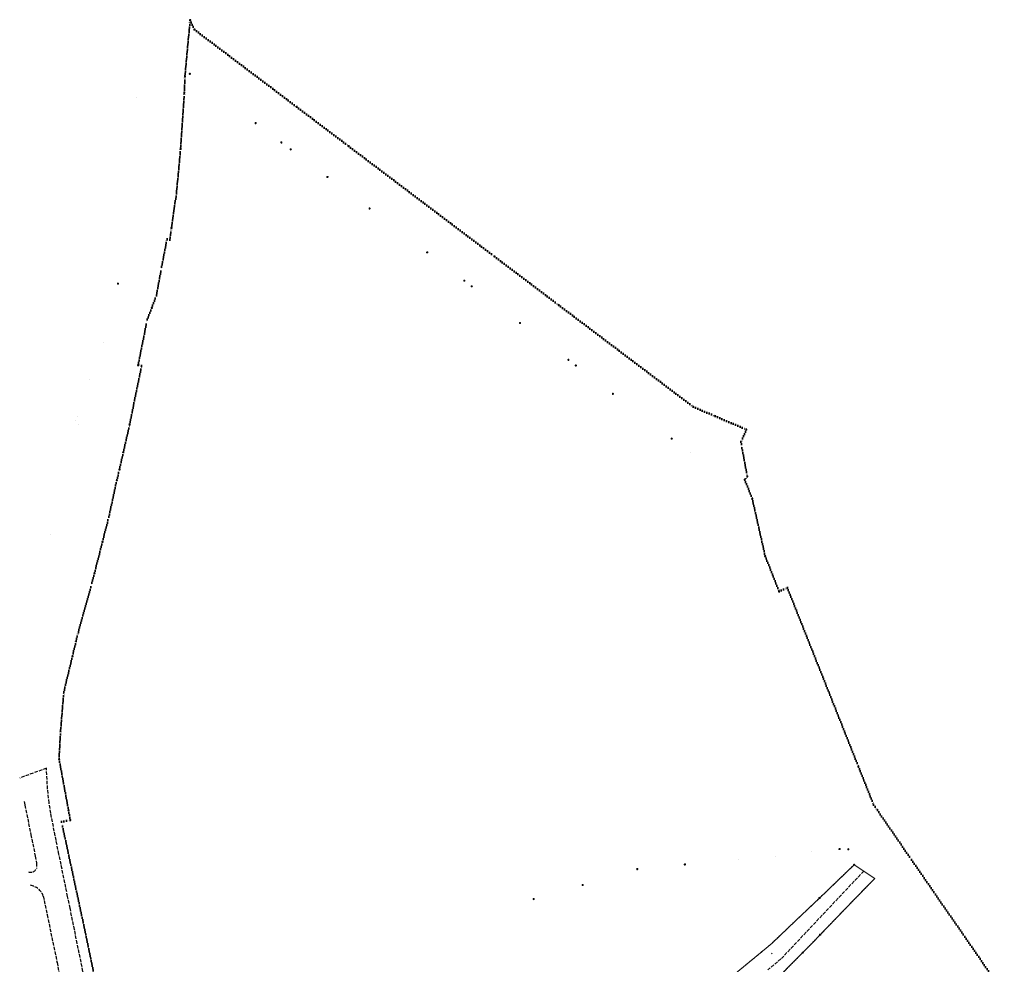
# Model space of a CAD drawing. Extents: x 6472695 to 6473494, y 5822279 to 5823456.
# Tile 49 of 49: x 6472877 to 6473299, y 5823052 to 5823456. Entities that reach past the tile are written whole.
import ezdxf

# ---------------------------------------------------------------- set-up
doc = ezdxf.new("R2010")
doc.units = 0
for name, pattern in [('KROPK2', [1, 0.05, -0.95]), ('PRZER1-1', [1, 0.5, -0.5]), ('PRZER3-1', [2, 1.5, -0.5])]:
    doc.linetypes.add(name, pattern=pattern)
doc.layers.get('0').update_dxf_attribs({"color": 253, "linetype": 'CONTINUOUS'})
for name, color, linetype, lineweight in [('EGDE', 253, 'CONTINUOUS', 18), ('EGPG', 253, 'CONTINUOUS', 18), ('EGUG', 253, 'CONTINUOUS', 18), ('GELULI', 253, 'CONTINUOUS', 18), ('GESJAE', 253, 'CONTINUOUS', 50), ('GSPPRB', 253, 'CONTINUOUS', 18), ('OTKJ', 7, 'CONTINUOUS', 30)]:
    doc.layers.add(name, color=color, linetype=linetype, lineweight=lineweight)

# ---------------------------------------------------------------- blocks, each defined once
blk = doc.blocks.new('D_GEPPGD1_1')
at = {"color": 0}
blk.add_lwpolyline([(0, 0.25), (0.077254, 0.237764), (0.146946, 0.202254), (0.202254, 0.146946), (0.237764, 0.077254), (0.25, 0), (0.237764, -0.077254), (0.202254, -0.146946), (0.146946, -0.202254), (0.077254, -0.237764), (0, -0.25), (-0.077254, -0.237764), (-0.146946, -0.202254), (-0.202254, -0.146946), (-0.237764, -0.077254), (-0.25, 0), (-0.237764, 0.077254), (-0.202254, 0.146946), (-0.146946, 0.202254), (-0.077254, 0.237764)], close=True, dxfattribs=at)
blk = doc.blocks.new('D_GEPPGD1_2')
blk.add_hatch(color=0).paths.add_polyline_path([(0, -0.045), (0.013906, -0.042798), (0.02645, -0.036406), (0.036406, -0.02645), (0.042798, -0.013906), (0.045, 0), (0.042798, 0.013906), (0.036406, 0.02645), (0.02645, 0.036406), (0.013906, 0.042798), (0, 0.045), (-0.013906, 0.042798), (-0.02645, 0.036406), (-0.036406, 0.02645), (-0.042798, 0.013906), (-0.045, 0), (-0.042798, -0.013906), (-0.036406, -0.02645), (-0.02645, -0.036406), (-0.013906, -0.042798)])
blk = doc.blocks.new('D_GSPPRB0')
at = {"color": 0, "lineweight": 18}
for points in [[(-0.12726, -0.12726), (0.12726, 0.12726)], [(-0.12726, 0.12726), (0.12726, -0.12726)]]:
    blk.add_lwpolyline(points, dxfattribs=at)

msp = doc.modelspace()

# ---------------------------------------------------------------- linework, layer by layer
at = {"layer": 'EGDE', "linetype": 'Continuous'}
msp.add_lwpolyline([(6473182.21, 5823046.62), (6473197.67, 5823059.37), (6473199.27, 5823060.8), (6473209.28, 5823070.31), (6473219.58, 5823080.08), (6473234.44, 5823094.38), (6473243.33, 5823088.51), (6473240.15, 5823085.25), (6473230.07, 5823074.87), (6473219.86, 5823064.36), (6473216.4, 5823060.79), (6473215.01, 5823059.37), (6473212.43, 5823056.7), (6473198.45, 5823042.67)], dxfattribs=at)
at = {"layer": 'EGUG', "linetype": 'PRZER1-1'}
for points in [[(6473182.21, 5823046.62), (6473197.67, 5823059.37), (6473199.27, 5823060.8), (6473209.28, 5823070.31), (6473219.58, 5823080.08), (6473234.44, 5823094.38)], [(6473243.33, 5823088.51), (6473240.15, 5823085.25), (6473230.07, 5823074.87), (6473219.86, 5823064.36), (6473216.4, 5823060.79), (6473215.01, 5823059.37), (6473212.43, 5823056.7), (6473198.45, 5823042.67)]]:
    msp.add_lwpolyline(points, dxfattribs=at)
at = {"layer": 'GELULI', "linetype": 'PRZER3-1'}
msp.add_lwpolyline([(6473238.57, 5823091.65), (6473203.09, 5823053.98), (6473197.51, 5823049.31)], dxfattribs=at)
at = {"layer": 'GESJAE', "linetype": 'KROPK2'}
msp.add_lwpolyline([(6472908.94, 5823046.95), (6472903.77, 5823071.67), (6472894.94, 5823112.72), (6472898.68, 5823113.46), (6472897.9, 5823117.74), (6472893.86, 5823139.62), (6472894.55, 5823151.85), (6472895.9, 5823168.29), (6472899.63, 5823183.77), (6472901.15, 5823190.09), (6472902.13, 5823193.97), (6472907.98, 5823215.05), (6472909.05, 5823219.29), (6472912.48, 5823232.73), (6472915.21, 5823243.42), (6472918.63, 5823259.12), (6472919.74, 5823263.66), (6472921.41, 5823271.05), (6472924.08, 5823282.87), (6472929.22, 5823308.13), (6472927.73, 5823308.34), (6472931.64, 5823327.85), (6472933.6, 5823332.94), (6472935.55, 5823338.19), (6472937.81, 5823350.48), (6472940.12, 5823362.32), (6472941.29, 5823362.04), (6472942.02, 5823367.16), (6472944.14, 5823381.82), (6472945.94, 5823401.16), (6472947.53, 5823425.06), (6472947.79, 5823432.12), (6472950.01, 5823456.09), (6472951.87, 5823452.07), (6472995.66, 5823418.95), (6473017.94, 5823402.11), (6473080.39, 5823354.87), (6473107.88, 5823334.08), (6473165.54, 5823290.47), (6473174.93, 5823286.46), (6473188.25, 5823280.77), (6473185.96, 5823275.51), (6473186.39, 5823272.77), (6473188.66, 5823260.72), (6473187.58, 5823259.27), (6473190.78, 5823251.16), (6473196.33, 5823226.56), (6473202.27, 5823211.46), (6473205.82, 5823212.96), (6473236.29, 5823136.34), (6473242.79, 5823119.99), (6473244.42, 5823117.67), (6473259.01, 5823096.44), (6473265.04, 5823087.72), (6473281.81, 5823063.48), (6473298.75, 5823038.98)], dxfattribs=at)
at = {"layer": 'OTKJ', "linetype": 'PRZER3-1'}
for points in [[(6472921.53, 5823000.59, -0.214971), (6472915.88, 5823000.83, -0.268358), (6472913.21, 5823004.47), (6472911.83, 5823011.11), (6472910.57, 5823017.18), (6472908.42, 5823027.71), (6472906.54, 5823036.78), (6472905.75, 5823040.67), (6472904.12, 5823048.68), (6472901.65, 5823060.61), (6472900.45, 5823066.58), (6472898.58, 5823075.74), (6472897.55, 5823080.75), (6472893.81, 5823098.94), (6472892.6, 5823104.82), (6472890.32, 5823116.46), (6472889.64, 5823120.83), (6472888.96, 5823126.82), (6472888.45, 5823135.7), (6472877.01, 5823131.48)], [(6472878.92, 5823121.46), (6472879.26, 5823119.86), (6472881.8, 5823107.2), (6472883.67, 5823098.01), (6472884.27, 5823095.07), (6472884.26, 5823092.78, -0.392609), (6472880.83, 5823091.31)], [(6472881.62, 5823085.56, -0.270323), (6472887.12, 5823080.95), (6472888.77, 5823072.92), (6472893, 5823052.53), (6472897.08, 5823032.65), (6472901.33, 5823012.16), (6472903.2, 5823003.09, -0.062359), (6472903.4, 5823001.16, -0.139011), (6472902.89, 5822998.53, -0.163281), (6472900.05, 5822995.96), (6472899.15, 5822995.54)]]:
    msp.add_lwpolyline(points, format="xyb", dxfattribs=at)

# ---------------------------------------------------------------- block references
at = {"layer": 'EGPG', "linetype": 'Continuous'}
for name, p in [('D_GEPPGD1_1', (6472950.01, 5823456.09)), ('D_GEPPGD1_1', (6472951.87, 5823452.07)), ('D_GEPPGD1_2', (6472928.41, 5823440.22)), ('D_GEPPGD1_2', (6472927.89, 5823435.06)), ('D_GEPPGD1_2', (6472928.02, 5823435.05)), ('D_GEPPGD1_1', (6472947.79, 5823432.12)), ('D_GEPPGD1_1', (6472949.88, 5823433.15)), ('D_GEPPGD1_2', (6472927.4, 5823428.35)), ('D_GEPPGD1_2', (6472927.53, 5823428.34)), ('D_GEPPGD1_2', (6472927.15, 5823423.16)), ('D_GEPPGD1_1', (6472947.53, 5823425.06)), ('D_GEPPGD1_1', (6472995.66, 5823418.95)), ('D_GEPPGD1_1', (6472978.07, 5823412.03)), ('D_GEPPGD1_2', (6472925.95, 5823406.2)), ('D_GEPPGD1_1', (6472945.94, 5823401.16)), ('D_GEPPGD1_1', (6472989.11, 5823403.75)), ('D_GEPPGD1_1', (6472993.12, 5823400.76)), ('D_GEPPGD1_1', (6473017.94, 5823402.11)), ('D_GEPPGD1_1', (6473008.84, 5823388.98)), ('D_GEPPGD1_2', (6472924.24, 5823386.3)), ('D_GEPPGD1_2', (6472944.14, 5823381.82)), ('D_GEPPGD1_1', (6473026.89, 5823375.45)), ('D_GEPPGD1_2', (6472921.67, 5823368.58)), ('D_GEPPGD1_1', (6472942.02, 5823367.16)), ('D_GEPPGD1_2', (6472940.12, 5823362.32)), ('D_GEPPGD1_2', (6472941.29, 5823362.04)), ('D_GEPPGD1_1', (6473051.56, 5823356.67)), ('D_GEPPGD1_1', (6473080.39, 5823354.87)), ('D_GEPPGD1_2', (6472937.81, 5823350.48)), ('D_GEPPGD1_1', (6472919.14, 5823343.31)), ('D_GEPPGD1_1', (6473067.47, 5823344.55)), ('D_GEPPGD1_1', (6473070.65, 5823342.13)), ('D_GEPPGD1_2', (6472935.55, 5823338.19)), ('D_GEPPGD1_1', (6472933.6, 5823332.94)), ('D_GEPPGD1_1', (6473107.88, 5823334.08)), ('D_GEPPGD1_2', (6472931.64, 5823327.85)), ('D_GEPPGD1_1', (6473091.34, 5823326.38)), ('D_GEPPGD1_2', (6472912.91, 5823318.16)), ('D_GEPPGD1_2', (6472914.4, 5823317.62)), ('D_GEPPGD1_1', (6472927.73, 5823308.34)), ('D_GEPPGD1_2', (6472929.22, 5823308.13)), ('D_GEPPGD1_1', (6473112.02, 5823310.63)), ('D_GEPPGD1_1', (6473115.21, 5823308.2)), ('D_GEPPGD1_2', (6472906.91, 5823302.21)), ('D_GEPPGD1_2', (6472910.26, 5823300.98)), ('D_GEPPGD1_1', (6473131.12, 5823296.08)), ('D_GEPPGD1_1', (6473165.54, 5823290.47)), ('D_GEPPGD1_2', (6472901.74, 5823286.53)), ('D_GEPPGD1_1', (6473174.93, 5823286.46)), ('D_GEPPGD1_2', (6472900.72, 5823283.55)), ('D_GEPPGD1_2', (6472901.06, 5823284.47)), ('D_GEPPGD1_2', (6472902.21, 5823283.1)), ('D_GEPPGD1_1', (6472924.08, 5823282.87)), ('D_GEPPGD1_1', (6473188.25, 5823280.77)), ('D_GEPPGD1_1', (6473156.31, 5823276.91)), ('D_GEPPGD1_2', (6473185.96, 5823275.51)), ('D_GEPPGD1_2', (6472899.07, 5823270.89)), ('D_GEPPGD1_2', (6472899.7, 5823273.37)), ('D_GEPPGD1_1', (6472921.41, 5823271.05)), ('D_GEPPGD1_2', (6473164.34, 5823270.83)), ('D_GEPPGD1_2', (6473186.39, 5823272.77)), ('D_GEPPGD1_1', (6472919.74, 5823263.66)), ('D_GEPPGD1_1', (6473188.66, 5823260.72)), ('D_GEPPGD1_2', (6472918.63, 5823259.12)), ('D_GEPPGD1_1', (6473187.58, 5823259.27)), ('D_GEPPGD1_2', (6472894.35, 5823252.74)), ('D_GEPPGD1_1', (6473190.78, 5823251.16)), ('D_GEPPGD1_2', (6472915.21, 5823243.42)), ('D_GEPPGD1_2', (6472890.06, 5823235.86)), ('D_GEPPGD1_1', (6472912.48, 5823232.73)), ('D_GEPPGD1_2', (6472888.44, 5823229.5)), ('D_GEPPGD1_1', (6473196.33, 5823226.56)), ('D_GEPPGD1_2', (6472909.05, 5823219.29)), ('D_GEPPGD1_2', (6472907.98, 5823215.05)), ('D_GEPPGD1_1', (6473202.27, 5823211.46)), ('D_GEPPGD1_2', (6473205.82, 5823212.96)), ('D_GEPPGD1_2', (6472902.13, 5823193.97)), ('D_GEPPGD1_2', (6472901.15, 5823190.09)), ('D_GEPPGD1_2', (6472899.63, 5823183.77)), ('D_GEPPGD1_2', (6472895.9, 5823168.29)), ('D_GEPPGD1_2', (6472894.55, 5823151.85)), ('D_GEPPGD1_2', (6472893.86, 5823139.62)), ('D_GEPPGD1_2', (6473236.29, 5823136.34)), ('D_GEPPGD1_2', (6472897.9, 5823117.74)), ('D_GEPPGD1_2', (6473242.79, 5823119.99)), ('D_GEPPGD1_2', (6473244.42, 5823117.67)), ('D_GEPPGD1_1', (6472898.68, 5823113.46)), ('D_GEPPGD1_2', (6472894.94, 5823112.72)), ('D_GEPPGD1_1', (6473228.18, 5823101.09)), ('D_GEPPGD1_1', (6473231.92, 5823100.99)), ('D_GEPPGD1_2', (6473184.72, 5823096.76)), ('D_GEPPGD1_2', (6473200.64, 5823098.01)), ('D_GEPPGD1_2', (6473211.65, 5823099.53)), ('D_GEPPGD1_2', (6473216.19, 5823100.02)), ('D_GEPPGD1_2', (6473259.01, 5823096.44)), ('D_GEPPGD1_1', (6473141.52, 5823092.47)), ('D_GEPPGD1_1', (6473161.93, 5823094.47)), ('D_GEPPGD1_1', (6473234.44, 5823094.38)), ('D_GEPPGD1_2', (6473243.33, 5823088.51)), ('D_GEPPGD1_1', (6473118.18, 5823085.69)), ('D_GEPPGD1_2', (6473240.15, 5823085.25)), ('D_GEPPGD1_2', (6473265.04, 5823087.72)), ('D_GEPPGD1_1', (6473097.17, 5823079.64)), ('D_GEPPGD1_1', (6473219.58, 5823080.08)), ('D_GEPPGD1_2', (6472903.77, 5823071.67)), ('D_GEPPGD1_2', (6473230.07, 5823074.87)), ('D_GEPPGD1_2', (6473209.28, 5823070.31)), ('D_GEPPGD1_1', (6473219.86, 5823064.36)), ('D_GEPPGD1_2', (6473281.81, 5823063.48)), ('D_GEPPGD1_2', (6473197.67, 5823059.37)), ('D_GEPPGD1_2', (6473199.27, 5823060.8)), ('D_GEPPGD1_2', (6473215.01, 5823059.37)), ('D_GEPPGD1_2', (6473216.4, 5823060.79)), ('D_GEPPGD1_1', (6473212.43, 5823056.7))]:
    msp.add_blockref(name, p, dxfattribs=at)
at = {"layer": 'GSPPRB', "linetype": 'Continuous'}
for p in [(6472892.6, 5823104.82), (6472893.81, 5823098.94), (6472898.58, 5823075.74), (6472888.77, 5823072.92), (6472900.45, 5823066.58), (6473199.2, 5823056.33), (6472893, 5823052.53)]:
    msp.add_blockref('D_GSPPRB0', p, dxfattribs=at)

doc.saveas('drawing.dxf')
